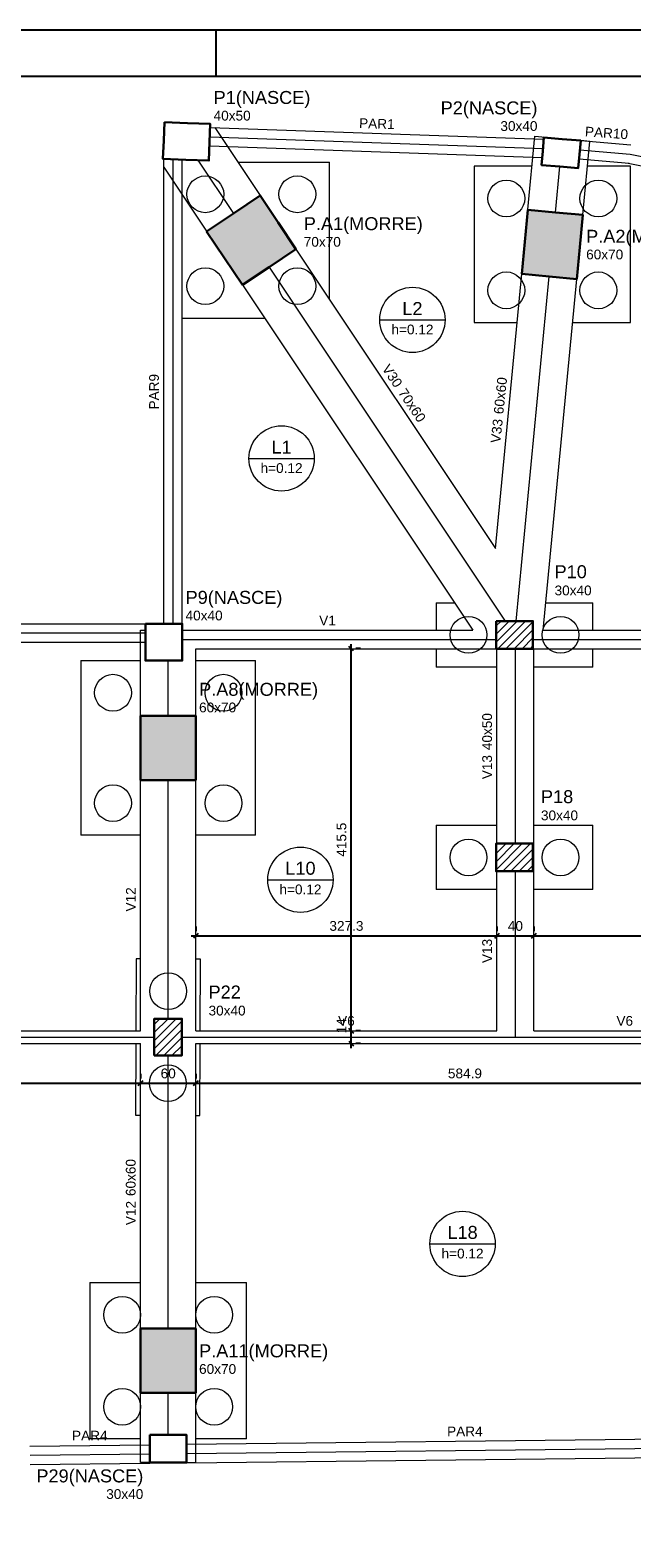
# Model space of a CAD drawing. Header units: millimetres. Extents: x 10 to 1250, y -62 to 528.
# Tile 77 of 193: x 30 to 43, y 95 to 128. Entities that reach past the tile are written whole.
import ezdxf

# ---------------------------------------------------------------- set-up
doc = ezdxf.new("R2010")
doc.units = ezdxf.units.MM
doc.header["$LTSCALE"] = 0.05
for name, color, linetype, lineweight in [('FO-Cotas', 5, 'Continuous', 5), ('FO-Eixos', 5, 'Continuous', 5), ('FO-Estacas dos blocos', 1, 'Continuous', 20), ('FO-Hachura pilar que morre', 106, 'Continuous', 5), ('FO-Hachura pilar que passa', 19, 'Continuous', 5), ('FO-Pilares', 4, 'Continuous', 30), ('FO-Seção das fundações', 9, 'Continuous', 5), ('FO-Textos das lajes', 3, 'Continuous', 20), ('FO-Textos das vigas', 7, 'Continuous', 5), ('FO-Textos dos pilares', 7, 'Continuous', 5), ('FO-Vigas', 7, 'Continuous', 5)]:
    doc.layers.add(name, color=color, linetype=linetype, lineweight=lineweight)
doc.layers.add('FOLHA_PADRÃO', color=7, linetype='Continuous')
doc.styles.add('Arial', font='arial.ttf')
doc.styles.get("Standard").update_dxf_attribs({"font": 'arial.ttf'})
doc.dimstyles.new('UM_50.000000', dxfattribs={"dimtxt": 0.18, "dimasz": 0.1, "dimexe": 0.1, "dimexo": 0.2, "dimgap": 0.1, "dimtad": 1, "dimdec": 1, "dimlfac": 50, "dimzin": 0, "dimdsep": 46, "dimtxsty": 'Standard', "dimblk": 'OBLIQUE', "dimcen": 0.09, "dimdle": 0.1, "dimadec": 1, "dimazin": 2, "dimtfac": 1, "dimtdec": 1, "dimtofl": 0, "dimtmove": 0, "dimatfit": 3, "dimldrblk": 'OBLIQUE', "dimfxl": 1, "dimtolj": 1, "dimarcsym": 1})
pattern_1 = [(45, (4.62526, 133.42751), (-0.08838835, 0.08838835), [])]

# ---------------------------------------------------------------- blocks, each defined once
blk = doc.blocks.new('A1EST. 1500')
at = {"layer": 'FOLHA_PADRÃO', "color": 1, "linetype": 'Continuous'}
for p, q in [((150.008, 59.4), (0, 59.4)), ((23.5, 59.4), (23.5, 58.4))]:
    blk.add_line(p, q, dxfattribs=at)
at = {"layer": 'FOLHA_PADRÃO', "color": 6, "linetype": 'Continuous'}
blk.add_lwpolyline([(149, 58.4), (149, 1), (1, 1), (1, 58.4), (149, 58.4)], dxfattribs=at)
blk = doc.blocks.new('_Oblique')
at = {"color": 0, "linetype": 'ByBlock', "lineweight": -2}
blk.add_line((-0.5, -0.5), (0.5, 0.5), dxfattribs=at)
blk = doc.blocks.new('*D225')
at = {"layer": 'Defpoints', "color": 0, "transparency": 16777216}
for p in [(20.645, 105.028), (32.184, 105.028), (32.184, 105.028)]:
    blk.add_point(p, dxfattribs=at)
at = {"layer": 'FO-Cotas', "color": 0, "lineweight": -2, "transparency": 16777216}
for p, q in [((20.545, 105.028), (32.284, 105.028)), ((20.645, 105.228), (20.645, 105.128)), ((32.184, 105.228), (32.184, 105.128))]:
    blk.add_line(p, q, dxfattribs=at)
at = {"layer": 'FO-Cotas', "color": 0, "lineweight": -2, "transparency": 16777216, "xscale": 0.1, "yscale": 0.1, "zscale": 0.1, "rotation": 180}
blk.add_blockref('_Oblique', (20.645, 105.028), dxfattribs=at)
at = {"layer": 'FO-Cotas', "color": 0, "lineweight": -2, "transparency": 16777216, "xscale": 0.1, "yscale": 0.1, "zscale": 0.1}
blk.add_blockref('_Oblique', (32.184, 105.028), dxfattribs=at)
at = {"layer": 'FO-Cotas', "transparency": 16777216, "insert": (26.415, 105.239), "char_height": 0.2118, "attachment_point": 5, "rotation": 0.0057, "style": 'Arial'}
blk.add_mtext('\\A1;577', dxfattribs=at)
blk = doc.blocks.new('*D226')
at = {"layer": 'Defpoints', "color": 0, "transparency": 16777216}
for p in [(32.184, 105.028), (33.384, 105.028), (33.384, 105.028)]:
    blk.add_point(p, dxfattribs=at)
at = {"layer": 'FO-Cotas', "color": 0, "lineweight": -2, "transparency": 16777216}
for p, q in [((32.084, 105.028), (33.484, 105.028)), ((32.184, 105.228), (32.184, 105.128)), ((33.384, 105.228), (33.384, 105.128))]:
    blk.add_line(p, q, dxfattribs=at)
at = {"layer": 'FO-Cotas', "color": 0, "lineweight": -2, "transparency": 16777216, "xscale": 0.1, "yscale": 0.1, "zscale": 0.1, "rotation": 180}
blk.add_blockref('_Oblique', (32.184, 105.028), dxfattribs=at)
at = {"layer": 'FO-Cotas', "color": 0, "lineweight": -2, "transparency": 16777216, "xscale": 0.1, "yscale": 0.1, "zscale": 0.1}
blk.add_blockref('_Oblique', (33.384, 105.028), dxfattribs=at)
at = {"layer": 'FO-Cotas', "transparency": 16777216, "insert": (32.784, 105.239), "char_height": 0.2118, "attachment_point": 5, "rotation": 0.0057, "style": 'Arial'}
blk.add_mtext('\\A1;60', dxfattribs=at)
blk = doc.blocks.new('*D227')
at = {"layer": 'Defpoints', "color": 0, "transparency": 16777216}
for p in [(33.384, 105.028), (45.082, 105.028), (45.082, 105.028)]:
    blk.add_point(p, dxfattribs=at)
at = {"layer": 'FO-Cotas', "color": 0, "lineweight": -2, "transparency": 16777216}
for p, q in [((33.284, 105.028), (45.182, 105.028)), ((33.384, 105.228), (33.384, 105.128)), ((45.082, 105.228), (45.082, 105.128))]:
    blk.add_line(p, q, dxfattribs=at)
at = {"layer": 'FO-Cotas', "color": 0, "lineweight": -2, "transparency": 16777216, "xscale": 0.1, "yscale": 0.1, "zscale": 0.1, "rotation": 180}
blk.add_blockref('_Oblique', (33.384, 105.028), dxfattribs=at)
at = {"layer": 'FO-Cotas', "color": 0, "lineweight": -2, "transparency": 16777216, "xscale": 0.1, "yscale": 0.1, "zscale": 0.1}
blk.add_blockref('_Oblique', (45.082, 105.028), dxfattribs=at)
at = {"layer": 'FO-Cotas', "transparency": 16777216, "insert": (39.233, 105.239), "char_height": 0.2118, "attachment_point": 5, "rotation": 0.0057, "style": 'Arial'}
blk.add_mtext('\\A1;584.9', dxfattribs=at)
blk = doc.blocks.new('*D240')
at = {"layer": 'Defpoints', "color": 0, "transparency": 16777216}
for p in [(33.384, 108.235), (39.929, 108.235), (39.929, 108.235)]:
    blk.add_point(p, dxfattribs=at)
at = {"layer": 'FO-Cotas', "color": 0, "lineweight": -2, "transparency": 16777216}
for p, q in [((33.284, 108.235), (40.029, 108.235)), ((33.384, 108.435), (33.384, 108.335)), ((39.929, 108.435), (39.929, 108.335))]:
    blk.add_line(p, q, dxfattribs=at)
at = {"layer": 'FO-Cotas', "color": 0, "lineweight": -2, "transparency": 16777216, "xscale": 0.1, "yscale": 0.1, "zscale": 0.1, "rotation": 180}
blk.add_blockref('_Oblique', (33.384, 108.235), dxfattribs=at)
at = {"layer": 'FO-Cotas', "color": 0, "lineweight": -2, "transparency": 16777216, "xscale": 0.1, "yscale": 0.1, "zscale": 0.1}
blk.add_blockref('_Oblique', (39.929, 108.235), dxfattribs=at)
at = {"layer": 'FO-Cotas', "transparency": 16777216, "insert": (36.657, 108.447), "char_height": 0.2118, "attachment_point": 5, "rotation": 0.0057, "style": 'Arial'}
blk.add_mtext('\\A1;327.3', dxfattribs=at)
blk = doc.blocks.new('*D241')
at = {"layer": 'Defpoints', "color": 0, "transparency": 16777216}
for p in [(39.929, 108.235), (40.729, 108.235), (40.729, 108.235)]:
    blk.add_point(p, dxfattribs=at)
at = {"layer": 'FO-Cotas', "color": 0, "lineweight": -2, "transparency": 16777216}
for p, q in [((39.829, 108.235), (40.829, 108.235)), ((39.929, 108.435), (39.929, 108.335)), ((40.729, 108.435), (40.729, 108.335))]:
    blk.add_line(p, q, dxfattribs=at)
at = {"layer": 'FO-Cotas', "color": 0, "lineweight": -2, "transparency": 16777216, "xscale": 0.1, "yscale": 0.1, "zscale": 0.1, "rotation": 180}
blk.add_blockref('_Oblique', (39.929, 108.235), dxfattribs=at)
at = {"layer": 'FO-Cotas', "color": 0, "lineweight": -2, "transparency": 16777216, "xscale": 0.1, "yscale": 0.1, "zscale": 0.1}
blk.add_blockref('_Oblique', (40.729, 108.235), dxfattribs=at)
at = {"layer": 'FO-Cotas', "transparency": 16777216, "insert": (40.329, 108.447), "char_height": 0.2118, "attachment_point": 5, "rotation": 0.0057, "style": 'Arial'}
blk.add_mtext('\\A1;40', dxfattribs=at)
blk = doc.blocks.new('*D242')
at = {"layer": 'Defpoints', "color": 0, "transparency": 16777216}
for p in [(40.729, 108.235), (52.442, 108.235), (52.442, 108.235)]:
    blk.add_point(p, dxfattribs=at)
at = {"layer": 'FO-Cotas', "color": 0, "lineweight": -2, "transparency": 16777216}
for p, q in [((40.629, 108.235), (52.542, 108.235)), ((40.729, 108.435), (40.729, 108.335)), ((52.442, 108.435), (52.442, 108.335))]:
    blk.add_line(p, q, dxfattribs=at)
at = {"layer": 'FO-Cotas', "color": 0, "lineweight": -2, "transparency": 16777216, "xscale": 0.1, "yscale": 0.1, "zscale": 0.1, "rotation": 180}
blk.add_blockref('_Oblique', (40.729, 108.235), dxfattribs=at)
at = {"layer": 'FO-Cotas', "color": 0, "lineweight": -2, "transparency": 16777216, "xscale": 0.1, "yscale": 0.1, "zscale": 0.1}
blk.add_blockref('_Oblique', (52.442, 108.235), dxfattribs=at)
at = {"layer": 'FO-Cotas', "transparency": 16777216, "insert": (46.586, 108.447), "char_height": 0.2118, "attachment_point": 5, "rotation": 0.0057, "style": 'Arial'}
blk.add_mtext('\\A1;585.6', dxfattribs=at)
blk = doc.blocks.new('*D251')
at = {"layer": 'Defpoints', "color": 0, "transparency": 16777216}
for p in [(36.761, 106.169), (36.761, 106.169), (36.761, 105.889)]:
    blk.add_point(p, dxfattribs=at)
at = {"layer": 'FO-Cotas', "color": 0, "lineweight": -2, "transparency": 16777216}
for p, q in [((36.761, 105.789), (36.761, 106.269)), ((36.961, 106.169), (36.861, 106.169)), ((36.961, 105.889), (36.861, 105.889))]:
    blk.add_line(p, q, dxfattribs=at)
at = {"layer": 'FO-Cotas', "color": 0, "lineweight": -2, "transparency": 16777216, "xscale": 0.1, "yscale": 0.1, "zscale": 0.1}
for p, rotation in [((36.761, 106.169), 90), ((36.761, 105.889), 270)]:
    blk.add_blockref('_Oblique', p, dxfattribs=dict(at, rotation=rotation))
at = {"layer": 'FO-Cotas', "transparency": 16777216, "insert": (36.549, 106.275), "char_height": 0.2118, "attachment_point": 5, "rotation": 90, "style": 'Arial'}
blk.add_mtext('\\A1;14', dxfattribs=at)
blk = doc.blocks.new('*D252')
at = {"layer": 'Defpoints', "color": 0, "transparency": 16777216}
for p in [(36.761, 114.479), (36.761, 114.479), (36.761, 106.169)]:
    blk.add_point(p, dxfattribs=at)
at = {"layer": 'FO-Cotas', "color": 0, "lineweight": -2, "transparency": 16777216}
for p, q in [((36.761, 106.069), (36.761, 114.579)), ((36.961, 114.479), (36.861, 114.479)), ((36.961, 106.169), (36.861, 106.169))]:
    blk.add_line(p, q, dxfattribs=at)
at = {"layer": 'FO-Cotas', "color": 0, "lineweight": -2, "transparency": 16777216, "xscale": 0.1, "yscale": 0.1, "zscale": 0.1}
for p, rotation in [((36.761, 114.479), 90), ((36.761, 106.169), 270)]:
    blk.add_blockref('_Oblique', p, dxfattribs=dict(at, rotation=rotation))
at = {"layer": 'FO-Cotas', "transparency": 16777216, "insert": (36.549, 110.324), "char_height": 0.2118, "attachment_point": 5, "rotation": 90, "style": 'Arial'}
blk.add_mtext('\\A1;415.5', dxfattribs=at)

msp = doc.modelspace()

# ---------------------------------------------------------------- hatches: boundary and pattern name
at = {"layer": 'FO-Hachura pilar que morre', "linetype": 'Continuous'}
for points in [[(34.3964, 122.3916), (34.9788, 122.78), (35.5612, 123.1684), (35.1728, 123.7508), (34.7844, 124.3331), (34.202, 123.9447), (33.6197, 123.5563), (34.0081, 122.974)], [(40.4674, 122.6337), (41.0646, 122.5762), (41.6619, 122.5187), (41.729, 123.2154), (41.7961, 123.9122), (41.1988, 123.9697), (40.6016, 124.0272), (40.5345, 123.3305)], [(32.1842, 111.6207), (32.7842, 111.6207), (33.3842, 111.6207), (33.3842, 112.3207), (33.3842, 113.0207), (32.7842, 113.0207), (32.1842, 113.0207), (32.1842, 112.3207)], [(33.3842, 99.6903), (32.7842, 99.6903), (32.1842, 99.6903), (32.1842, 98.9903), (32.1842, 98.2903), (32.7842, 98.2903), (33.3842, 98.2903), (33.3842, 98.9903)]]:
    msp.add_hatch(color=256, dxfattribs=at).paths.add_polyline_path(points)
at = {"layer": 'FO-Hachura pilar que passa', "linetype": 'Continuous'}
h = msp.add_hatch(dxfattribs=at)
h.set_pattern_fill('ANSI31', color=256, style=0)
h.set_pattern_definition(pattern_1)
h.paths.add_polyline_path([(39.9102, 115.0787), (39.9102, 114.7787), (39.9102, 114.4787), (40.3102, 114.4787), (40.7102, 114.4787), (40.7102, 114.7787), (40.7102, 115.0787), (40.3102, 115.0787)])
h = msp.add_hatch(dxfattribs=at)
h.set_pattern_fill('ANSI31', color=256, style=0)
h.set_pattern_definition(pattern_1)
h.paths.add_polyline_path([(40.7102, 109.6387), (40.7102, 109.9387), (40.7102, 110.2387), (40.3102, 110.2387), (39.9102, 110.2387), (39.9102, 109.9387), (39.9102, 109.6387), (40.3102, 109.6387)])
h = msp.add_hatch(dxfattribs=at)
h.set_pattern_fill('ANSI31', color=256, style=0)
h.set_pattern_definition(pattern_1)
h.paths.add_polyline_path([(32.4788, 105.6298), (32.7788, 105.6287), (33.0788, 105.6277), (33.0802, 106.0277), (33.0816, 106.4277), (32.7816, 106.4287), (32.4816, 106.4298), (32.4802, 106.0298)])

# ---------------------------------------------------------------- linework, layer by layer
at = {"layer": 'FO-Eixos'}
for p, q in [((33.6894, 125.6151), (40.9302, 125.3583)), ((41.7308, 125.3299), (42.8216, 125.2379)), ((32.8902, 115.0207), (32.8902, 125.1221)), ((33.4304, 125.1023), (34.202, 123.9447)), ((41.1988, 123.9697), (41.2942, 124.9653)), ((42.8216, 125.2379), (49.1866, 123.9163)), ((34.9784, 122.7797), (40.1102, 115.0787)), ((40.3486, 115.0787), (41.0656, 122.5761)), ((24.1202, 114.8207), (32.2902, 114.8207)), ((33.0902, 114.6787), (39.9102, 114.6787)), ((40.3294, 110.2387), (40.3294, 114.4787)), ((40.7102, 114.6787), (49.2102, 114.6787)), ((32.7842, 113.0207), (32.7842, 114.2207)), ((32.7842, 106.4287), (32.7842, 111.6207)), ((40.3294, 106.0287), (40.3294, 109.6387)), ((20.5452, 106.0287), (32.4802, 106.0287)), ((33.0802, 106.0287), (40.3294, 106.0287)), ((40.3294, 106.0287), (45.5822, 106.0287)), ((32.7842, 99.6903), (32.7842, 105.6287)), ((32.7842, 97.3767), (32.7842, 98.2903)), ((33.1842, 96.9733), (45.2822, 97.1081)), ((29.7822, 96.9355), (32.3842, 96.9645))]:
    msp.add_line(p, q, dxfattribs=at)
at = {"layer": 'FO-Estacas dos blocos'}
for centre in [(33.5904, 124.3623), (35.5904, 124.3623), (40.1318, 124.2729), (42.1318, 124.2729), (33.5904, 122.3623), (35.5904, 122.3623), (40.1318, 122.2729), (42.1318, 122.2729), (39.3102, 114.7787), (41.3102, 114.7787), (31.5842, 113.5207), (33.9842, 113.5207), (31.5842, 111.1207), (33.9842, 111.1207), (39.3102, 109.9387), (41.3102, 109.9387), (32.7837, 107.0287), (32.7767, 105.0287), (31.7842, 99.9903), (33.7842, 99.9903), (31.7842, 97.9903), (33.7842, 97.9903)]:
    msp.add_circle(centre, 0.4, dxfattribs=at)
at = {"layer": 'FO-Pilares'}
for points in [[(32.7002, 125.9297), (32.6856, 125.53), (32.6709, 125.1303), (33.1706, 125.1119), (33.6702, 125.0936), (33.6849, 125.4934), (33.6996, 125.8931), (33.1999, 125.9114), (32.7002, 125.9297)], [(40.9507, 125.5969), (40.9251, 125.298), (40.8994, 124.9991), (41.298, 124.9649), (41.6965, 124.9308), (41.7221, 125.2297), (41.7478, 125.5286), (41.3492, 125.5627), (40.9507, 125.5969)], [(34.3964, 122.3916), (34.9788, 122.78), (35.5612, 123.1684), (35.1728, 123.7508), (34.7844, 124.3331), (34.202, 123.9447), (33.6197, 123.5563), (34.0081, 122.974), (34.3964, 122.3916)], [(40.4674, 122.6337), (41.0646, 122.5762), (41.6619, 122.5187), (41.729, 123.2154), (41.7961, 123.9122), (41.1988, 123.9697), (40.6016, 124.0272), (40.5345, 123.3305), (40.4674, 122.6337)], [(32.2902, 115.0207), (32.2902, 114.6207), (32.2902, 114.2207), (32.6902, 114.2207), (33.0902, 114.2207), (33.0902, 114.6207), (33.0902, 115.0207), (32.6902, 115.0207), (32.2902, 115.0207)], [(39.9102, 115.0787), (39.9102, 114.7787), (39.9102, 114.4787), (40.3102, 114.4787), (40.7102, 114.4787), (40.7102, 114.7787), (40.7102, 115.0787), (40.3102, 115.0787), (39.9102, 115.0787)], [(32.1842, 111.6207), (32.7842, 111.6207), (33.3842, 111.6207), (33.3842, 112.3207), (33.3842, 113.0207), (32.7842, 113.0207), (32.1842, 113.0207), (32.1842, 112.3207), (32.1842, 111.6207)], [(40.7102, 109.6387), (40.7102, 109.9387), (40.7102, 110.2387), (40.3102, 110.2387), (39.9102, 110.2387), (39.9102, 109.9387), (39.9102, 109.6387), (40.3102, 109.6387), (40.7102, 109.6387)], [(32.4788, 105.6298), (32.7788, 105.6287), (33.0788, 105.6277), (33.0802, 106.0277), (33.0816, 106.4277), (32.7816, 106.4287), (32.4816, 106.4298), (32.4802, 106.0298), (32.4788, 105.6298)], [(33.3842, 99.6903), (32.7842, 99.6903), (32.1842, 99.6903), (32.1842, 98.9903), (32.1842, 98.2903), (32.7842, 98.2903), (33.3842, 98.2903), (33.3842, 98.9903), (33.3842, 99.6903)], [(32.3842, 97.3767), (32.3842, 97.0767), (32.3842, 96.7767), (32.7842, 96.7767), (33.1842, 96.7767), (33.1842, 97.0767), (33.1842, 97.3767), (32.7842, 97.3767), (32.3842, 97.3767)]]:
    msp.add_lwpolyline(points, close=True, dxfattribs=at)
at = {"layer": 'FO-Seção das fundações'}
for points in [[(34.2983, 125.0623), (36.2904, 125.0623)], [(36.2904, 122.0732), (36.2904, 125.0623)], [(40.6922, 124.9729), (39.4318, 124.9729)], [(39.4318, 124.9729), (39.4318, 121.5729)], [(42.8318, 124.9729), (41.8977, 124.9729)], [(42.8318, 121.5729), (42.8318, 124.9729)], [(34.8819, 121.6623), (33.0902, 121.6623)], [(39.4318, 121.5729), (40.367, 121.5729)], [(41.5724, 121.5729), (42.8318, 121.5729)], [(38.6102, 115.4787), (38.6102, 114.8787)], [(38.6102, 115.4787), (39.0025, 115.4787)], [(40.9896, 115.4787), (42.0102, 115.4787)], [(42.0102, 114.8787), (42.0102, 115.4787)], [(38.6102, 114.4787), (38.6102, 114.0787)], [(42.0102, 114.0787), (42.0102, 114.4787)], [(30.8842, 114.2207), (30.8842, 110.4207)], [(30.8842, 114.2207), (32.1842, 114.2207)], [(33.3842, 114.2207), (34.6842, 114.2207)], [(34.6842, 110.4207), (34.6842, 114.2207)], [(39.9294, 114.0787), (38.6102, 114.0787)], [(42.0102, 114.0787), (40.7294, 114.0787)], [(38.6102, 110.6387), (38.6102, 109.2387)], [(38.6102, 110.6387), (39.9294, 110.6387)], [(40.7294, 110.6387), (42.0102, 110.6387)], [(42.0102, 109.2387), (42.0102, 110.6387)], [(32.1842, 110.4207), (30.8842, 110.4207)], [(34.6842, 110.4207), (33.3842, 110.4207)], [(39.9294, 109.2387), (38.6102, 109.2387)], [(42.0102, 109.2387), (40.7294, 109.2387)], [(32.0862, 107.7312), (32.0807, 106.1687)], [(32.1842, 107.7308), (32.0862, 107.7312)], [(33.4862, 107.7263), (33.3842, 107.7266)], [(33.4807, 106.1687), (33.4862, 107.7263)], [(32.0797, 105.8887), (32.0743, 104.3312)], [(33.4743, 104.3263), (33.4797, 105.8887)], [(32.0743, 104.3312), (32.1842, 104.3308)], [(33.3842, 104.3266), (33.4743, 104.3263)], [(31.0842, 100.6903), (31.0842, 97.2903)], [(31.0842, 100.6903), (32.1842, 100.6903)], [(33.3842, 100.6903), (34.4842, 100.6903)], [(34.4842, 97.2903), (34.4842, 100.6903)], [(32.1842, 97.2903), (31.0842, 97.2903)], [(34.4842, 97.2903), (33.3842, 97.2903)]]:
    msp.add_lwpolyline(points, dxfattribs=at)
at = {"layer": 'FO-Textos das lajes'}
for p, q in [((37.3814, 121.6304), (38.8021, 121.6304)), ((34.5374, 118.6163), (35.9582, 118.6163)), ((34.9475, 109.4515), (36.3683, 109.4515)), ((38.4702, 101.5311), (39.891, 101.5311))]:
    msp.add_line(p, q, dxfattribs=at)
for centre in [(38.0917, 121.6304), (35.2478, 118.6163), (35.6579, 109.4515), (39.1806, 101.5311)]:
    msp.add_circle(centre, 0.7104, dxfattribs=at)
at = {"layer": 'FO-Vigas'}
for p, q in [((33.6967, 125.815), (40.9373, 125.5582)), ((33.7991, 125.8114), (34.7844, 124.3331)), ((40.6016, 124.0278), (40.7546, 125.6237)), ((40.7546, 125.6237), (41.7478, 125.5286)), ((33.682, 125.4153), (40.9131, 125.1588)), ((41.7478, 125.5292), (42.8384, 125.4372)), ((41.9491, 125.5093), (41.7478, 125.5286)), ((41.796, 123.9117), (41.9491, 125.5093)), ((32.6902, 115.0207), (32.6902, 125.1221)), ((32.6902, 124.9507), (33.6196, 123.5565)), ((33.0902, 115.0207), (33.0902, 125.1149)), ((41.7137, 125.1307), (42.8048, 125.0386)), ((42.781, 125.0421), (49.146, 123.7205)), ((35.5608, 123.1681), (39.8972, 116.6608)), ((34.3959, 122.3916), (34.3961, 122.3914)), ((34.3961, 122.3914), (39.4023, 114.8787)), ((39.8972, 116.6608), (40.4684, 122.6336)), ((40.9322, 114.8787), (41.6629, 122.5186)), ((24.1202, 115.0207), (32.2902, 115.0207)), ((32.1842, 114.8787), (32.2902, 114.8787)), ((32.1842, 113.0207), (32.1842, 114.8787)), ((33.0902, 114.8787), (39.4023, 114.8787)), ((40.9322, 114.8787), (49.0102, 114.8787)), ((24.1202, 114.6207), (32.2902, 114.6207)), ((33.3842, 113.0207), (33.3842, 114.4787)), ((33.3842, 114.4787), (39.9102, 114.4787)), ((39.9294, 110.2387), (39.9294, 114.4787)), ((40.7294, 109.6387), (40.7294, 114.4787)), ((40.7294, 114.4787), (49.2102, 114.4787)), ((32.1842, 106.1687), (32.1842, 111.6207)), ((33.3842, 106.1687), (33.3842, 111.6207)), ((39.9294, 106.1687), (39.9294, 109.6387)), ((40.7294, 106.1687), (40.7294, 109.6387)), ((20.6452, 106.1687), (32.1842, 106.1687)), ((33.3842, 106.1687), (39.9294, 106.1687)), ((40.7294, 106.1687), (45.5822, 106.1687)), ((20.6452, 105.8887), (32.1842, 105.8887)), ((32.1842, 99.6903), (32.1842, 105.8887)), ((33.3842, 99.6903), (33.3842, 105.8887)), ((33.3842, 105.8887), (40.3294, 105.8887)), ((40.3294, 105.8887), (45.0822, 105.8887)), ((32.1842, 96.7767), (32.1842, 98.2903)), ((33.3842, 96.7767), (33.3842, 98.2903)), ((29.78, 97.1355), (32.382, 97.1645)), ((33.1842, 97.1733), (45.28, 97.3081)), ((29.7845, 96.7355), (32.3865, 96.7645)), ((32.3842, 96.7767), (32.1842, 96.7767)), ((33.1842, 96.7767), (33.3842, 96.7767)), ((33.1865, 96.7733), (45.2845, 96.9081))]:
    msp.add_line(p, q, dxfattribs=at)

# ---------------------------------------------------------------- block references
msp.add_blockref('A1EST. 1500', (10.3174, 68.5322))

# ---------------------------------------------------------------- texts
at = {"layer": 'FO-Textos das lajes', "attachment_point": 8, "line_spacing_factor": 0.798, "style": 'Arial'}
for s, insert, char_height in [('L2', (38.0917, 121.7363), 0.2824), ('h=0.12', (38.0917, 121.3127), 0.2118), ('L1', (35.2478, 118.7222), 0.2824), ('h=0.12', (35.2478, 118.2986), 0.2118), ('L10', (35.6579, 109.5574), 0.2824), ('h=0.12', (35.6579, 109.1338), 0.2118), ('L18', (39.1806, 101.637), 0.2824), ('h=0.12', (39.1806, 101.2134), 0.2118)]:
    msp.add_mtext(s, dxfattribs=dict(at, insert=insert, char_height=char_height))
at = {"layer": 'FO-Textos das vigas', "linetype": 'Continuous', "char_height": 0.2118, "line_spacing_factor": 0.798, "style": 'Arial'}
for s, insert, attachment_point, rotation in [('PAR1', (37.3155, 125.7926), 8, 358), ('PAR10', (42.302, 125.5887), 8, 356), ('V30', (37.71, 120.1339), 9, 304), ('PAR9', (32.5843, 120.0678), 8, 90), ('60x60', (40.0691, 119.5704), 7, 84), ('70x60', (37.7687, 120.0458), 7, 304), ('V33', (40.059, 119.465), 9, 84), ('40x50', (39.8235, 112.2715), 7, 90), ('V13', (39.8235, 112.1656), 9, 90), ('V12', (32.0783, 109.0247), 8, 90), ('V13', (39.8235, 107.9037), 8, 90), ('60x60', (32.0783, 102.5723), 7, 90), ('V12', (32.0783, 102.4664), 9, 90)]:
    msp.add_mtext(s, dxfattribs=dict(at, insert=insert, attachment_point=attachment_point, rotation=rotation))
at = {"layer": 'FO-Textos das vigas', "linetype": 'Continuous', "char_height": 0.2118, "attachment_point": 8, "line_spacing_factor": 0.798, "style": 'Arial'}
for s, insert in [('V1', (36.2463, 114.9846)), ('V6', (36.6568, 106.2746)), ('V6', (42.7058, 106.2746)), ('PAR4', (31.0798, 97.2559)), ('PAR4', (39.2309, 97.3466))]:
    msp.add_mtext(s, dxfattribs=dict(at, insert=insert))
at = {"layer": 'FO-Textos dos pilares', "linetype": 'Continuous', "line_spacing_factor": 0.798, "style": 'Arial'}
for s, insert, char_height, attachment_point in [('P1(NASCE)', (33.7703, 126.2415), 0.2824, 7), ('P2(NASCE)', (40.8093, 126.0155), 0.2824, 9), ('40x50', (33.7702, 125.9637), 0.2118, 7), ('30x40', (40.809, 125.7379), 0.2118, 9), ('P.A1(MORRE)', (35.7301, 123.4969), 0.2824, 7), ('70x70', (35.7298, 123.2191), 0.2118, 7), ('P.A2(MORRE)', (41.8663, 123.2217), 0.2824, 7), ('60x70', (41.8667, 122.944), 0.2118, 7), ('P10', (41.1803, 116.0073), 0.2824, 7), ('P9(NASCE)', (33.1613, 115.3685), 0.2824, 7), ('30x40', (41.1803, 115.6366), 0.2118, 7), ('40x40', (33.1608, 115.0913), 0.2118, 7), ('P.A8(MORRE)', (33.4553, 113.3685), 0.2824, 7), ('60x70', (33.4548, 113.0913), 0.2118, 7), ('P18', (40.8846, 111.1146), 0.2824, 7), ('30x40', (40.8846, 110.7439), 0.2118, 7), ('P22', (33.6603, 106.8689), 0.2824, 7), ('30x40', (33.6603, 106.4983), 0.2118, 7), ('P.A11(MORRE)', (33.4553, 98.9797), 0.2824, 7), ('60x70', (33.4548, 98.7021), 0.2118, 7), ('P29(NASCE)', (32.2433, 96.2595), 0.2824, 9), ('30x40', (32.243, 95.9825), 0.2118, 9)]:
    msp.add_mtext(s, dxfattribs=dict(at, insert=insert, char_height=char_height, attachment_point=attachment_point))

# ---------------------------------------------------------------- dimensions: what is measured, and where the dimension line sits
at = {"layer": 'FO-Cotas'}
for base, p1, p2, picture, middle in [((36.7612, 114.4787), (36.7612, 106.1687), (36.7612, 114.4787), '*D252', (36.5494, 110.3237)), ((36.7612, 106.1687), (36.7612, 105.8887), (36.7612, 106.1687), '*D251', (36.5494, 106.2746))]:
    dim = msp.add_linear_dim(base=base, p1=p1, p2=p2, angle=90, dimstyle='UM_50.000000', override={"dimtxt": 0.2118, "dimasz": 0.1, "dimexe": 0.1, "dimexo": 0.2, "dimtad": 1, "dimtih": 0, "dimtoh": 0, "dimdec": 1, "dimlfac": 50, "dimzin": 8, "dimtxsty": 'Arial', "dimblk": 'Oblique', "dimblk1": 'Oblique', "dimblk2": 'Oblique', "dimsah": 1, "dimdle": 0.1, "dimse1": 0, "dimse2": 0, "dimclrt": 256, "dimadec": 1, "dimazin": 3, "dimtmove": 2, "dimldrblk": 'Oblique'}, dxfattribs=at)
    dim.commit()
    dim.dimension.update_dxf_attribs({"geometry": picture, "text_midpoint": middle, "dimtype": 160, "text_rotation": 90})
for base, p1, p2, picture, middle, turn in [((39.9294, 108.2347), (33.3842, 108.2347), (39.9294, 108.2347), '*D240', (36.6568, 108.4465), 0.00573), ((40.7294, 108.2347), (39.9294, 108.2347), (40.7294, 108.2347), '*D241', (40.3294, 108.4465), 0.00573), ((52.4422, 108.2347), (40.7294, 108.2347), (52.4422, 108.2347), '*D242', (46.5858, 108.4465), 0.00573), ((32.1842317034, 105.0276893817), (20.6452317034, 105.0276893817), (32.1842317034, 105.0276893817), '*D225', (26.4147317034, 105.2394893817), 0.005729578), ((33.3842, 105.0277), (32.1842, 105.0277), (33.3842, 105.0277), '*D226', (32.7842, 105.2395), 0.00573), ((45.0822, 105.0277), (33.3842, 105.0277), (45.0822, 105.0277), '*D227', (39.2332, 105.2395), 0.00573)]:
    dim = msp.add_linear_dim(base=base, p1=p1, p2=p2, dimstyle='UM_50.000000', override={"dimtxt": 0.2118, "dimasz": 0.1, "dimexe": 0.1, "dimexo": 0.2, "dimtad": 1, "dimtih": 0, "dimtoh": 0, "dimdec": 1, "dimlfac": 50, "dimzin": 8, "dimtxsty": 'Arial', "dimblk": 'Oblique', "dimblk1": 'Oblique', "dimblk2": 'Oblique', "dimsah": 1, "dimdle": 0.1, "dimse1": 0, "dimse2": 0, "dimclrt": 256, "dimadec": 1, "dimazin": 3, "dimtmove": 2, "dimldrblk": 'Oblique'}, dxfattribs=at)
    dim.commit()
    dim.dimension.update_dxf_attribs({"geometry": picture, "text_midpoint": middle, "dimtype": 160, "text_rotation": turn})

doc.saveas('drawing.dxf')
